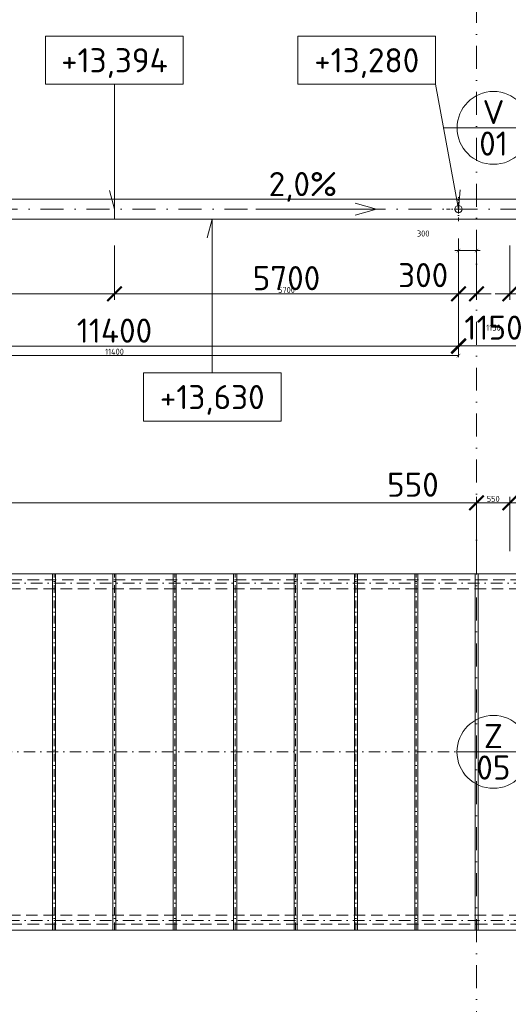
# Model space of a CAD drawing. Header units: millimetres. Extents: x -1695604 to 5289369, y -1488057 to 2187451.
# Tile 167 of 256: x 70430 to 78525, y 200115 to 216441. Entities that reach past the tile are written whole.
import ezdxf
from ezdxf.enums import TextEntityAlignment as Align

# ---------------------------------------------------------------- set-up
doc = ezdxf.new("R2010")
doc.units = ezdxf.units.MM
for name, pattern in [('CENTERX2', [101.6, 63.5, -12.7, 12.7, -12.7]), ('DASHDOT', [25.4, 12.7, -6.35, 0, -6.35]), ('ČÁRKOVANÁ', [19.05, 12.7, -6.35])]:
    doc.linetypes.add(name, pattern=pattern)
doc.layers.get('Defpoints').update_dxf_attribs({"color": 8})
for name, color, linetype, lineweight in [('A99_N_kce-pohl', 1, 'Continuous', 9), ('A99_N_koty-200', 5, 'Continuous', 5), ('A99_N_koty-200 @ 200', 5, 'Continuous', 5), ('A99_N_koty-200 @ 50 (2)', 5, 'Continuous', 5), ('A99_N_koty-vysk', 160, 'Continuous', 5), ('A99_N_znaceni 200', 5, 'Continuous', 5), ('A99_S_osy', 1, 'CENTERX2', 5)]:
    doc.layers.add(name, color=color, linetype=linetype, lineweight=lineweight)
doc.styles.add('A99_kota', font='isocpeur.ttf', dxfattribs={"height": 2})
doc.styles.add('A99_popis', font='isocpeur.ttf')
doc.styles.add('ad_popis 100', font='isocpeur.ttf', dxfattribs={"height": 200})
doc.dimstyles.new('A99_kota_200 new', dxfattribs={"dimscale": 200, "dimtxt": 2, "dimasz": 1.2, "dimexe": 0.5, "dimexo": 1.5, "dimgap": 0.3, "dimtad": 1, "dimdec": 0, "dimzin": 3, "dimdsep": 46, "dimtxsty": 'A99_kota', "dimblk": 'ARCHTICK', "dimcen": 2.5, "dimazin": 2, "dimtfac": 0.75, "dimtdec": 0, "dimtmove": 2, "dimatfit": 0, "dimfxl": 0, "dimtolj": 1, "dimtzin": 0, "dimlwd": 5, "dimlwe": 5, "dimarcsym": 0})

# ---------------------------------------------------------------- blocks, each defined once
blk = doc.blocks.new('_ArchTick')
at = {"color": 0, "linetype": 'ByBlock', "const_width": 0.15}
blk.add_lwpolyline([(-0.5, -0.5), (0.5, 0.5)], dxfattribs=at)
blk = doc.blocks.new('*D4367')
at = {"layer": 'A99_N_koty-200', "color": 0, "linetype": 'Continuous', "lineweight": 5, "transparency": 16777216}
for p, q in [((78000, 207630), (78000, 208530)), ((78550, 207630), (78550, 208530)), ((78000, 208430), (77760, 208430)), ((78000, 208430), (78550, 208430)), ((78550, 208430), (78790, 208430))]:
    blk.add_line(p, q, dxfattribs=at)
at = {"layer": 'Defpoints', "color": 0, "linetype": 'Continuous', "lineweight": 18, "transparency": 16777216}
for p in [(78550, 208430), (78000, 207255), (78550, 207255)]:
    blk.add_point(p, dxfattribs=at)
at = {"layer": 'A99_N_koty-200', "color": 0, "linetype": 'Continuous', "lineweight": 5, "transparency": 16777216, "xscale": 240, "yscale": 240, "zscale": 240}
blk.add_blockref('_ArchTick', (78000, 208430), dxfattribs=at)
at = {"layer": 'A99_N_koty-200', "color": 0, "linetype": 'Continuous', "lineweight": 5, "transparency": 16777216, "xscale": 240, "yscale": 240, "zscale": 240, "rotation": 180}
blk.add_blockref('_ArchTick', (78550, 208430), dxfattribs=at)
at = {"layer": 'A99_N_koty-200', "color": 0, "linetype": 'Continuous', "transparency": 16777216, "insert": (76945, 208730), "char_height": 400, "attachment_point": 5, "style": 'A99_kota'}
blk.add_mtext('\\A1;550', dxfattribs=at)
blk = doc.blocks.new('*D4368')
at = {"layer": 'A99_N_koty-200', "color": 0, "linetype": 'Continuous', "lineweight": 5, "transparency": 16777216}
for p, q in [((78000, 208230), (78000, 208455)), ((78000, 208430), (78550, 208430)), ((78550, 208230), (78550, 208455))]:
    blk.add_line(p, q, dxfattribs=at)
at = {"layer": 'Defpoints', "color": 0, "linetype": 'Continuous', "lineweight": 18, "transparency": 16777216}
for p in [(78550, 208430), (78000, 207255), (78550, 207255)]:
    blk.add_point(p, dxfattribs=at)
at = {"layer": 'A99_N_koty-200', "color": 0, "linetype": 'Continuous', "lineweight": 5, "transparency": 16777216, "xscale": 60, "yscale": 60, "zscale": 60, "rotation": 180}
blk.add_blockref('_ArchTick', (78000, 208430), dxfattribs=at)
at = {"layer": 'A99_N_koty-200', "color": 0, "linetype": 'Continuous', "lineweight": 5, "transparency": 16777216, "xscale": 60, "yscale": 60, "zscale": 60}
blk.add_blockref('_ArchTick', (78550, 208430), dxfattribs=at)
at = {"layer": 'A99_N_koty-200', "color": 0, "linetype": 'Continuous', "transparency": 16777216, "insert": (78275, 208495), "char_height": 100, "attachment_point": 5, "style": 'A99_kota'}
blk.add_mtext('\\A1;550', dxfattribs=at)
blk = doc.blocks.new('*D5031')
at = {"layer": 'A99_N_koty-200', "color": 0, "linetype": 'Continuous', "lineweight": 5, "transparency": 16777216}
for p, q in [((78550, 212695), (78550, 211795)), ((78850, 212695), (78850, 211795)), ((78550, 211895), (78310, 211895)), ((78550, 211895), (78850, 211895)), ((78850, 211895), (79090, 211895))]:
    blk.add_line(p, q, dxfattribs=at)
at = {"layer": 'Defpoints', "color": 0, "linetype": 'Continuous', "lineweight": 18, "transparency": 16777216}
for p in [(78850, 213300), (78550, 213180), (78850, 211895)]:
    blk.add_point(p, dxfattribs=at)
at = {"layer": 'A99_N_koty-200', "color": 0, "linetype": 'Continuous', "lineweight": 5, "transparency": 16777216, "xscale": 240, "yscale": 240, "zscale": 240}
blk.add_blockref('_ArchTick', (78550, 211895), dxfattribs=at)
at = {"layer": 'A99_N_koty-200', "color": 0, "linetype": 'Continuous', "lineweight": 5, "transparency": 16777216, "xscale": 240, "yscale": 240, "zscale": 240, "rotation": 180}
blk.add_blockref('_ArchTick', (78850, 211895), dxfattribs=at)
at = {"layer": 'A99_N_koty-200', "color": 0, "linetype": 'Continuous', "transparency": 16777216, "insert": (79410, 212195), "char_height": 400, "attachment_point": 5, "style": 'A99_kota'}
blk.add_mtext('\\A1;300', dxfattribs=at)
blk = doc.blocks.new('*D5032')
at = {"layer": 'A99_N_koty-200', "color": 0, "linetype": 'Continuous', "lineweight": 5, "transparency": 16777216}
for p, q in [((78550, 212095), (78550, 211870)), ((78850, 212095), (78850, 211870)), ((78550, 211895), (78490, 211895)), ((78550, 211895), (78850, 211895)), ((78850, 211895), (78910, 211895))]:
    blk.add_line(p, q, dxfattribs=at)
at = {"layer": 'Defpoints', "color": 0, "linetype": 'Continuous', "lineweight": 18, "transparency": 16777216}
for p in [(78850, 213300), (78550, 213180), (78850, 211895)]:
    blk.add_point(p, dxfattribs=at)
at = {"layer": 'A99_N_koty-200', "color": 0, "linetype": 'Continuous', "lineweight": 5, "transparency": 16777216, "xscale": 60, "yscale": 60, "zscale": 60}
blk.add_blockref('_ArchTick', (78550, 211895), dxfattribs=at)
at = {"layer": 'A99_N_koty-200', "color": 0, "linetype": 'Continuous', "lineweight": 5, "transparency": 16777216, "xscale": 60, "yscale": 60, "zscale": 60, "rotation": 180}
blk.add_blockref('_ArchTick', (78850, 211895), dxfattribs=at)
at = {"layer": 'A99_N_koty-200', "color": 0, "linetype": 'Continuous', "transparency": 16777216, "insert": (79410, 212195), "char_height": 100, "attachment_point": 5, "style": 'A99_kota'}
blk.add_mtext('\\A1;300', dxfattribs=at)
blk = doc.blocks.new('*D5388')
at = {"layer": 'A99_N_koty-200', "color": 0, "linetype": 'Continuous', "lineweight": 5, "transparency": 16777216}
for p, q in [((77700, 212695), (77700, 211795)), ((78000, 212695), (78000, 211795)), ((77700, 211895), (77460, 211895)), ((77700, 211895), (78000, 211895)), ((78000, 211895), (78240, 211895))]:
    blk.add_line(p, q, dxfattribs=at)
at = {"layer": 'Defpoints', "color": 0, "linetype": 'Continuous', "lineweight": 18, "transparency": 16777216}
for p in [(77700, 213300), (78000, 213300), (78000, 211895)]:
    blk.add_point(p, dxfattribs=at)
at = {"layer": 'A99_N_koty-200', "color": 0, "linetype": 'Continuous', "lineweight": 5, "transparency": 16777216, "xscale": 240, "yscale": 240, "zscale": 240}
blk.add_blockref('_ArchTick', (77700, 211895), dxfattribs=at)
at = {"layer": 'A99_N_koty-200', "color": 0, "linetype": 'Continuous', "lineweight": 5, "transparency": 16777216, "xscale": 240, "yscale": 240, "zscale": 240, "rotation": 180}
blk.add_blockref('_ArchTick', (78000, 211895), dxfattribs=at)
at = {"layer": 'A99_N_koty-200', "color": 0, "linetype": 'Continuous', "transparency": 16777216, "insert": (77115, 212205), "char_height": 400, "attachment_point": 5, "style": 'A99_kota'}
blk.add_mtext('\\A1;300', dxfattribs=at)
blk = doc.blocks.new('*D5389')
at = {"layer": 'A99_N_koty-200', "color": 0, "linetype": 'Continuous', "lineweight": 5, "transparency": 16777216}
for p, q in [((77700, 212812.5), (77700, 212587.5)), ((78000, 212812.5), (78000, 212587.5)), ((77700, 212612.5), (77640, 212612.5)), ((77700, 212612.5), (78000, 212612.5)), ((78000, 212612.5), (78060, 212612.5))]:
    blk.add_line(p, q, dxfattribs=at)
at = {"layer": 'Defpoints', "color": 0, "linetype": 'Continuous', "lineweight": 18, "transparency": 16777216}
for p in [(77700, 213300), (78000, 213300), (78000, 212612.5)]:
    blk.add_point(p, dxfattribs=at)
at = {"layer": 'A99_N_koty-200', "color": 0, "linetype": 'Continuous', "lineweight": 5, "transparency": 16777216, "xscale": 60, "yscale": 60, "zscale": 60}
blk.add_blockref('_ArchTick', (77700, 212612.5), dxfattribs=at)
at = {"layer": 'A99_N_koty-200', "color": 0, "linetype": 'Continuous', "lineweight": 5, "transparency": 16777216, "xscale": 60, "yscale": 60, "zscale": 60, "rotation": 180}
blk.add_blockref('_ArchTick', (78000, 212612.5), dxfattribs=at)
at = {"layer": 'A99_N_koty-200', "color": 0, "linetype": 'Continuous', "transparency": 16777216, "insert": (77115, 212895), "char_height": 100, "attachment_point": 5, "style": 'A99_kota'}
blk.add_mtext('\\A1;300', dxfattribs=at)
blk = doc.blocks.new('*D5391')
at = {"layer": 'A99_N_koty-200', "color": 0, "linetype": 'Continuous', "lineweight": 5, "transparency": 16777216}
for p, q in [((72000, 212695), (72000, 211795)), ((66300, 212390), (66300, 211795)), ((66300, 211895), (72000, 211895))]:
    blk.add_line(p, q, dxfattribs=at)
at = {"layer": 'Defpoints', "color": 0, "linetype": 'Continuous', "lineweight": 18, "transparency": 16777216}
for p in [(72000, 213180), (66300, 212690), (72000, 211895)]:
    blk.add_point(p, dxfattribs=at)
at = {"layer": 'A99_N_koty-200', "color": 0, "linetype": 'Continuous', "lineweight": 5, "transparency": 16777216, "xscale": 240, "yscale": 240, "zscale": 240, "rotation": 180}
blk.add_blockref('_ArchTick', (66300, 211895), dxfattribs=at)
at = {"layer": 'A99_N_koty-200', "color": 0, "linetype": 'Continuous', "lineweight": 5, "transparency": 16777216, "xscale": 240, "yscale": 240, "zscale": 240}
blk.add_blockref('_ArchTick', (72000, 211895), dxfattribs=at)
at = {"layer": 'A99_N_koty-200', "color": 0, "linetype": 'Continuous', "transparency": 16777216, "insert": (69150, 212155), "char_height": 400, "attachment_point": 5, "style": 'A99_kota'}
blk.add_mtext('\\A1;5700', dxfattribs=at)
blk = doc.blocks.new('*D5392')
at = {"layer": 'A99_N_koty-200', "color": 0, "linetype": 'Continuous', "lineweight": 5, "transparency": 16777216}
for p, q in [((66300, 212095), (66300, 211870)), ((72000, 212095), (72000, 211870)), ((66300, 211895), (72000, 211895))]:
    blk.add_line(p, q, dxfattribs=at)
at = {"layer": 'Defpoints', "color": 0, "linetype": 'Continuous', "lineweight": 18, "transparency": 16777216}
for p in [(72000, 213180), (66300, 212690), (72000, 211895)]:
    blk.add_point(p, dxfattribs=at)
at = {"layer": 'A99_N_koty-200', "color": 0, "linetype": 'Continuous', "lineweight": 5, "transparency": 16777216, "xscale": 60, "yscale": 60, "zscale": 60, "rotation": 180}
blk.add_blockref('_ArchTick', (66300, 211895), dxfattribs=at)
at = {"layer": 'A99_N_koty-200', "color": 0, "linetype": 'Continuous', "lineweight": 5, "transparency": 16777216, "xscale": 60, "yscale": 60, "zscale": 60}
blk.add_blockref('_ArchTick', (72000, 211895), dxfattribs=at)
at = {"layer": 'A99_N_koty-200', "color": 0, "linetype": 'Continuous', "transparency": 16777216, "insert": (69150, 211960), "char_height": 100, "attachment_point": 5, "style": 'A99_kota'}
blk.add_mtext('\\A1;5700', dxfattribs=at)
blk = doc.blocks.new('*D5394')
at = {"layer": 'A99_N_koty-200', "color": 0, "linetype": 'Continuous', "lineweight": 5, "transparency": 16777216}
for p, q in [((72000, 212695), (72000, 211795)), ((77700, 212695), (77700, 211795)), ((77700, 211895), (72000, 211895))]:
    blk.add_line(p, q, dxfattribs=at)
at = {"layer": 'Defpoints', "color": 0, "linetype": 'Continuous', "lineweight": 18, "transparency": 16777216}
for p in [(77700, 213300), (72000, 213180), (72000, 211895)]:
    blk.add_point(p, dxfattribs=at)
at = {"layer": 'A99_N_koty-200', "color": 0, "linetype": 'Continuous', "lineweight": 5, "transparency": 16777216, "xscale": 240, "yscale": 240, "zscale": 240, "rotation": 180}
blk.add_blockref('_ArchTick', (72000, 211895), dxfattribs=at)
at = {"layer": 'A99_N_koty-200', "color": 0, "linetype": 'Continuous', "lineweight": 5, "transparency": 16777216, "xscale": 240, "yscale": 240, "zscale": 240}
blk.add_blockref('_ArchTick', (77700, 211895), dxfattribs=at)
at = {"layer": 'A99_N_koty-200', "color": 0, "linetype": 'Continuous', "transparency": 16777216, "insert": (74850, 212155), "char_height": 400, "attachment_point": 5, "style": 'A99_kota'}
blk.add_mtext('\\A1;5700', dxfattribs=at)
blk = doc.blocks.new('*D5395')
at = {"layer": 'A99_N_koty-200', "color": 0, "linetype": 'Continuous', "lineweight": 5, "transparency": 16777216}
for p, q in [((72000, 212095), (72000, 211870)), ((77700, 212095), (77700, 211870)), ((77700, 211895), (72000, 211895))]:
    blk.add_line(p, q, dxfattribs=at)
at = {"layer": 'Defpoints', "color": 0, "linetype": 'Continuous', "lineweight": 18, "transparency": 16777216}
for p in [(77700, 213300), (72000, 213180), (72000, 211895)]:
    blk.add_point(p, dxfattribs=at)
at = {"layer": 'A99_N_koty-200', "color": 0, "linetype": 'Continuous', "lineweight": 5, "transparency": 16777216, "xscale": 60, "yscale": 60, "zscale": 60, "rotation": 180}
blk.add_blockref('_ArchTick', (72000, 211895), dxfattribs=at)
at = {"layer": 'A99_N_koty-200', "color": 0, "linetype": 'Continuous', "lineweight": 5, "transparency": 16777216, "xscale": 60, "yscale": 60, "zscale": 60}
blk.add_blockref('_ArchTick', (77700, 211895), dxfattribs=at)
at = {"layer": 'A99_N_koty-200', "color": 0, "linetype": 'Continuous', "transparency": 16777216, "insert": (74850, 211960), "char_height": 100, "attachment_point": 5, "style": 'A99_kota'}
blk.add_mtext('\\A1;5700', dxfattribs=at)
blk = doc.blocks.new('*U66')
at = {"color": 0, "linetype": 'ByBlock'}
for p, q in [((5.7, -4), (5.7, -14.35)), ((5.7, -14.35), (5.286, -12.805))]:
    blk.add_line(p, q, dxfattribs=at)
blk.add_lwpolyline([(0, -4), (11.4, -4), (11.4, 0), (0, 0)], close=True, dxfattribs=at)
at = {"color": 0, "linetype": 'ByBlock', "style": 'A99_kota'}
for tag, p in [('VYSKA', (5.7, -2.241)), ('VYSKA_POPIS1', (5.7, -6.041)), ('VYSKA_POPIS2', (5.9, -9.541)), ('VYSKA_POPIS3', (5.9, -13.041))]:
    blk.add_attdef(tag, text='', height=2, dxfattribs=at).set_placement(p, align=Align.MIDDLE)
blk = doc.blocks.new('*D5397')
at = {"layer": 'A99_N_koty-200', "color": 0, "linetype": 'Continuous', "lineweight": 5, "transparency": 16777216}
for p, q in [((77700, 211034.5), (77700, 211134.5)), ((78850, 211034.5), (78850, 211134.5)), ((77700, 211034.5), (78850, 211034.5))]:
    blk.add_line(p, q, dxfattribs=at)
at = {"layer": 'Defpoints', "color": 0, "linetype": 'Continuous', "lineweight": 18, "transparency": 16777216}
for p in [(77700, 211034.5), (78850, 211034.5), (78850, 211034.5)]:
    blk.add_point(p, dxfattribs=at)
at = {"layer": 'A99_N_koty-200', "color": 0, "linetype": 'Continuous', "lineweight": 5, "transparency": 16777216, "xscale": 240, "yscale": 240, "zscale": 240, "rotation": 180}
blk.add_blockref('_ArchTick', (77700, 211034.5), dxfattribs=at)
at = {"layer": 'A99_N_koty-200', "color": 0, "linetype": 'Continuous', "lineweight": 5, "transparency": 16777216, "xscale": 240, "yscale": 240, "zscale": 240}
blk.add_blockref('_ArchTick', (78850, 211034.5), dxfattribs=at)
at = {"layer": 'A99_N_koty-200', "color": 0, "linetype": 'Continuous', "transparency": 16777216, "insert": (78280, 211334.5), "char_height": 400, "attachment_point": 5, "style": 'A99_kota'}
blk.add_mtext('\\A1;1150', dxfattribs=at)
blk = doc.blocks.new('*D5398')
at = {"layer": 'A99_N_koty-200', "color": 0, "linetype": 'Continuous', "lineweight": 5, "transparency": 16777216}
for p, q in [((77700, 211034.5), (77700, 211059.5)), ((77700, 211034.5), (78850, 211034.5)), ((78850, 211034.5), (78850, 211059.5))]:
    blk.add_line(p, q, dxfattribs=at)
at = {"layer": 'Defpoints', "color": 0, "linetype": 'Continuous', "lineweight": 18, "transparency": 16777216}
for p in [(77700, 211034.5), (78850, 211034.5), (78850, 211034.5)]:
    blk.add_point(p, dxfattribs=at)
at = {"layer": 'A99_N_koty-200', "color": 0, "linetype": 'Continuous', "lineweight": 5, "transparency": 16777216, "xscale": 60, "yscale": 60, "zscale": 60, "rotation": 180}
blk.add_blockref('_ArchTick', (77700, 211034.5), dxfattribs=at)
at = {"layer": 'A99_N_koty-200', "color": 0, "linetype": 'Continuous', "lineweight": 5, "transparency": 16777216, "xscale": 60, "yscale": 60, "zscale": 60}
blk.add_blockref('_ArchTick', (78850, 211034.5), dxfattribs=at)
at = {"layer": 'A99_N_koty-200', "color": 0, "linetype": 'Continuous', "transparency": 16777216, "insert": (78280, 211334.5), "char_height": 100, "attachment_point": 5, "style": 'A99_kota'}
blk.add_mtext('\\A1;1150', dxfattribs=at)
blk = doc.blocks.new('*D5400')
at = {"layer": 'A99_N_koty-200', "color": 0, "linetype": 'Continuous', "lineweight": 5, "transparency": 16777216}
for p, q in [((66300, 211825), (66300, 210925)), ((77700, 211825), (77700, 210925)), ((77700, 211025), (66300, 211025))]:
    blk.add_line(p, q, dxfattribs=at)
at = {"layer": 'Defpoints', "color": 0, "linetype": 'Continuous', "lineweight": 18, "transparency": 16777216}
for p in [(66300, 213300), (77700, 213300), (66300, 211025)]:
    blk.add_point(p, dxfattribs=at)
at = {"layer": 'A99_N_koty-200', "color": 0, "linetype": 'Continuous', "lineweight": 5, "transparency": 16777216, "xscale": 240, "yscale": 240, "zscale": 240, "rotation": 180}
blk.add_blockref('_ArchTick', (66300, 211025), dxfattribs=at)
at = {"layer": 'A99_N_koty-200', "color": 0, "linetype": 'Continuous', "lineweight": 5, "transparency": 16777216, "xscale": 240, "yscale": 240, "zscale": 240}
blk.add_blockref('_ArchTick', (77700, 211025), dxfattribs=at)
at = {"layer": 'A99_N_koty-200', "color": 0, "linetype": 'Continuous', "transparency": 16777216, "insert": (72000, 211285), "char_height": 400, "attachment_point": 5, "style": 'A99_kota'}
blk.add_mtext('\\A1;11400', dxfattribs=at)
blk = doc.blocks.new('*D5401')
at = {"layer": 'A99_N_koty-200', "color": 0, "linetype": 'Continuous', "lineweight": 5, "transparency": 16777216}
for p, q in [((66300, 211070), (66300, 210845)), ((77700, 211070), (77700, 210845)), ((77700, 210870), (66300, 210870))]:
    blk.add_line(p, q, dxfattribs=at)
at = {"layer": 'Defpoints', "color": 0, "linetype": 'Continuous', "lineweight": 18, "transparency": 16777216}
for p in [(66300, 213300), (77700, 213300), (66300, 210870)]:
    blk.add_point(p, dxfattribs=at)
at = {"layer": 'A99_N_koty-200', "color": 0, "linetype": 'Continuous', "lineweight": 5, "transparency": 16777216, "xscale": 60, "yscale": 60, "zscale": 60, "rotation": 180}
blk.add_blockref('_ArchTick', (66300, 210870), dxfattribs=at)
at = {"layer": 'A99_N_koty-200', "color": 0, "linetype": 'Continuous', "lineweight": 5, "transparency": 16777216, "xscale": 60, "yscale": 60, "zscale": 60}
blk.add_blockref('_ArchTick', (77700, 210870), dxfattribs=at)
at = {"layer": 'A99_N_koty-200', "color": 0, "linetype": 'Continuous', "transparency": 16777216, "insert": (72000, 210935), "char_height": 100, "attachment_point": 5, "style": 'A99_kota'}
blk.add_mtext('\\A1;11400', dxfattribs=at)
blk = doc.blocks.new('*U68')
at = {"color": 0, "linetype": 'ByBlock'}
for q in [(0, -4), (-2.028, -12.755)]:
    blk.add_line((-1.9, -14.35), q, dxfattribs=at)
blk.add_lwpolyline([(0, -4), (11.4, -4), (11.4, 0), (0, 0)], close=True, dxfattribs=at)
at = {"color": 0, "linetype": 'ByBlock', "style": 'A99_kota'}
for tag, p in [('VYSKA', (5.7, -2.241)), ('VYSKA_POPIS1', (5.7, -6.041)), ('VYSKA_POPIS2', (5.9, -9.541)), ('VYSKA_POPIS3', (5.9, -13.041))]:
    blk.add_attdef(tag, text='', height=2, dxfattribs=at).set_placement(p, align=Align.MIDDLE)
blk = doc.blocks.new('*U20')
at = {"color": 0, "linetype": 'ByBlock'}
blk.add_line((-3.02, 0), (3.02, 0), dxfattribs=at)
blk.add_circle((0, 0), 3.02, dxfattribs=at)
at = {"color": 0, "linetype": 'ByBlock', "style": 'A99_popis'}
for tag, p in [('KATEGORIE', (0, 1.31)), ('PRVEK', (0, -1.298))]:
    blk.add_attdef(tag, text='', height=2, dxfattribs=at).set_placement(p, align=Align.MIDDLE_CENTER)
blk = doc.blocks.new('*D5718')
at = {"layer": 'A99_N_koty-200', "color": 0, "linetype": 'Continuous', "lineweight": 5, "transparency": 16777216}
for p, q in [((11960, 207630), (11960, 208530)), ((78000, 207630), (78000, 208530)), ((11960, 208430), (78000, 208430))]:
    blk.add_line(p, q, dxfattribs=at)
at = {"layer": 'Defpoints', "color": 0, "linetype": 'Continuous', "lineweight": 18, "transparency": 16777216}
for p in [(78000, 208430), (11960, 207255), (78000, 207255)]:
    blk.add_point(p, dxfattribs=at)
at = {"layer": 'A99_N_koty-200', "color": 0, "linetype": 'Continuous', "lineweight": 5, "transparency": 16777216, "xscale": 240, "yscale": 240, "zscale": 240, "rotation": 180}
blk.add_blockref('_ArchTick', (11960, 208430), dxfattribs=at)
at = {"layer": 'A99_N_koty-200', "color": 0, "linetype": 'Continuous', "lineweight": 5, "transparency": 16777216, "xscale": 240, "yscale": 240, "zscale": 240}
blk.add_blockref('_ArchTick', (78000, 208430), dxfattribs=at)
at = {"layer": 'A99_N_koty-200', "color": 0, "linetype": 'Continuous', "transparency": 16777216, "insert": (44980, 208690), "char_height": 400, "attachment_point": 5, "style": 'A99_kota'}
blk.add_mtext('\\A1;66040', dxfattribs=at)
blk = doc.blocks.new('*D5719')
at = {"layer": 'A99_N_koty-200', "color": 0, "linetype": 'Continuous', "lineweight": 5, "transparency": 16777216}
for p, q in [((11960, 208230), (11960, 208455)), ((11960, 208430), (78000, 208430)), ((78000, 208230), (78000, 208455))]:
    blk.add_line(p, q, dxfattribs=at)
at = {"layer": 'Defpoints', "color": 0, "linetype": 'Continuous', "lineweight": 18, "transparency": 16777216}
for p in [(78000, 208430), (11960, 207255), (78000, 207255)]:
    blk.add_point(p, dxfattribs=at)
at = {"layer": 'A99_N_koty-200', "color": 0, "linetype": 'Continuous', "lineweight": 5, "transparency": 16777216, "xscale": 60, "yscale": 60, "zscale": 60, "rotation": 180}
blk.add_blockref('_ArchTick', (11960, 208430), dxfattribs=at)
at = {"layer": 'A99_N_koty-200', "color": 0, "linetype": 'Continuous', "lineweight": 5, "transparency": 16777216, "xscale": 60, "yscale": 60, "zscale": 60}
blk.add_blockref('_ArchTick', (78000, 208430), dxfattribs=at)
at = {"layer": 'A99_N_koty-200', "color": 0, "linetype": 'Continuous', "transparency": 16777216, "insert": (44980, 208495), "char_height": 100, "attachment_point": 5, "style": 'A99_kota'}
blk.add_mtext('\\A1;66040', dxfattribs=at)
blk = doc.blocks.new('*D5721')
at = {"layer": 'A99_N_koty-200', "color": 0, "linetype": 'Continuous', "lineweight": 5, "transparency": 16777216}
for p, q in [((78550, 207630), (78550, 208530)), ((144590, 207630), (144590, 208530)), ((144590, 208430), (78550, 208430))]:
    blk.add_line(p, q, dxfattribs=at)
at = {"layer": 'Defpoints', "color": 0, "linetype": 'Continuous', "lineweight": 18, "transparency": 16777216}
for p in [(78550, 208430), (78550, 207255), (144590, 207255)]:
    blk.add_point(p, dxfattribs=at)
at = {"layer": 'A99_N_koty-200', "color": 0, "linetype": 'Continuous', "lineweight": 5, "transparency": 16777216, "xscale": 240, "yscale": 240, "zscale": 240, "rotation": 180}
blk.add_blockref('_ArchTick', (78550, 208430), dxfattribs=at)
at = {"layer": 'A99_N_koty-200', "color": 0, "linetype": 'Continuous', "lineweight": 5, "transparency": 16777216, "xscale": 240, "yscale": 240, "zscale": 240}
blk.add_blockref('_ArchTick', (144590, 208430), dxfattribs=at)
at = {"layer": 'A99_N_koty-200', "color": 0, "linetype": 'Continuous', "transparency": 16777216, "insert": (111570, 208690), "char_height": 400, "attachment_point": 5, "style": 'A99_kota'}
blk.add_mtext('\\A1;66040', dxfattribs=at)
blk = doc.blocks.new('*D5722')
at = {"layer": 'A99_N_koty-200', "color": 0, "linetype": 'Continuous', "lineweight": 5, "transparency": 16777216}
for p, q in [((78550, 208230), (78550, 208455)), ((144590, 208430), (78550, 208430)), ((144590, 208230), (144590, 208455))]:
    blk.add_line(p, q, dxfattribs=at)
at = {"layer": 'Defpoints', "color": 0, "linetype": 'Continuous', "lineweight": 18, "transparency": 16777216}
for p in [(78550, 208430), (78550, 207255), (144590, 207255)]:
    blk.add_point(p, dxfattribs=at)
at = {"layer": 'A99_N_koty-200', "color": 0, "linetype": 'Continuous', "lineweight": 5, "transparency": 16777216, "xscale": 60, "yscale": 60, "zscale": 60, "rotation": 180}
blk.add_blockref('_ArchTick', (78550, 208430), dxfattribs=at)
at = {"layer": 'A99_N_koty-200', "color": 0, "linetype": 'Continuous', "lineweight": 5, "transparency": 16777216, "xscale": 60, "yscale": 60, "zscale": 60}
blk.add_blockref('_ArchTick', (144590, 208430), dxfattribs=at)
at = {"layer": 'A99_N_koty-200', "color": 0, "linetype": 'Continuous', "transparency": 16777216, "insert": (111570, 208495), "char_height": 100, "attachment_point": 5, "style": 'A99_kota'}
blk.add_mtext('\\A1;66040', dxfattribs=at)
blk = doc.blocks.new('*U460')
at = {"color": 0, "linetype": 'ByBlock'}
for p, q in [((5.7, 12.75), (5.286, 11.205)), ((5.7, 0), (5.7, 12.75))]:
    blk.add_line(p, q, dxfattribs=at)
blk.add_lwpolyline([(0, -4), (11.4, -4), (11.4, 0), (0, 0)], close=True, dxfattribs=at)
at = {"color": 0, "linetype": 'ByBlock', "style": 'A99_kota'}
for tag, p in [('VYSKA', (5.7, -2.241)), ('VYSKA_POPIS1', (5.7, -6.041)), ('VYSKA_POPIS2', (5.9, -9.541)), ('VYSKA_POPIS3', (5.9, -13.041))]:
    blk.add_attdef(tag, text='', height=2, dxfattribs=at).set_placement(p, align=Align.MIDDLE)
blk = doc.blocks.new('*U5911')
at = {"layer": 'A99_N_koty-200 @ 200', "linetype": 'Continuous'}
dim = blk.add_linear_dim(base=(78550, 208430), p1=(78000, 207255), p2=(78550, 207255), dimstyle='A99_kota_200 new', override={"dimscale": 200, "dimtix": 1, "dimtofl": 1, "dimtmove": 2, "dimatfit": 0}, dxfattribs=at)
dim.commit()
dim.dimension.update_dxf_attribs({"geometry": '*D4367', "text_midpoint": (76945, 208730), "dimtype": 128})
at = {"layer": 'A99_N_koty-200 @ 50 (2)', "linetype": 'Continuous'}
dim = blk.add_linear_dim(base=(78550, 208430), p1=(78000, 207255), p2=(78550, 207255), dimstyle='A99_kota_200 new', override={"dimscale": 50, "dimtix": 1, "dimtofl": 1, "dimtmove": 2, "dimatfit": 0}, dxfattribs=at)
dim.commit()
dim.dimension.update_dxf_attribs({"geometry": '*D4368', "text_midpoint": (78275, 208495)})
blk = doc.blocks.new('*U6098')
at = {"layer": 'A99_N_koty-200 @ 200', "linetype": 'Continuous'}
dim = blk.add_linear_dim(base=(78850, 211895), p1=(78550, 213180), p2=(78850, 213300), dimstyle='A99_kota_200 new', override={"dimscale": 200, "dimtix": 1, "dimtofl": 1, "dimtmove": 2, "dimatfit": 0}, dxfattribs=at)
dim.commit()
dim.dimension.update_dxf_attribs({"geometry": '*D5031', "text_midpoint": (79410, 212195), "dimtype": 128})
at = {"layer": 'A99_N_koty-200 @ 50 (2)', "linetype": 'Continuous'}
dim = blk.add_linear_dim(base=(78850, 211895), p1=(78550, 213180), p2=(78850, 213300), dimstyle='A99_kota_200 new', override={"dimscale": 50, "dimtix": 1, "dimtofl": 1, "dimtmove": 2, "dimatfit": 0}, dxfattribs=at)
dim.commit()
dim.dimension.update_dxf_attribs({"geometry": '*D5032', "text_midpoint": (79410, 212195), "dimtype": 128})
blk = doc.blocks.new('*U6217')
at = {"layer": 'A99_N_koty-200 @ 200', "linetype": 'Continuous'}
dim = blk.add_linear_dim(base=(78000, 211895), p1=(77700, 213300), p2=(78000, 213300), dimstyle='A99_kota_200 new', override={"dimscale": 200, "dimtix": 1, "dimtofl": 1, "dimtmove": 2, "dimatfit": 0}, dxfattribs=at)
dim.commit()
dim.dimension.update_dxf_attribs({"geometry": '*D5388', "text_midpoint": (77115, 212205), "dimtype": 128})
at = {"layer": 'A99_N_koty-200 @ 50 (2)', "linetype": 'Continuous'}
dim = blk.add_linear_dim(base=(78000, 212612.5), p1=(77700, 213300), p2=(78000, 213300), dimstyle='A99_kota_200 new', override={"dimscale": 50, "dimtix": 1, "dimtofl": 1, "dimtmove": 2, "dimatfit": 0}, dxfattribs=at)
dim.commit()
dim.dimension.update_dxf_attribs({"geometry": '*D5389', "text_midpoint": (77115, 212895), "dimtype": 128})
blk = doc.blocks.new('*U6218')
at = {"layer": 'A99_N_koty-200 @ 200', "linetype": 'Continuous'}
dim = blk.add_linear_dim(base=(72000, 211895), p1=(66300, 212690), p2=(72000, 213180), dimstyle='A99_kota_200 new', override={"dimscale": 200, "dimtix": 1, "dimtofl": 1, "dimtmove": 2, "dimatfit": 0}, dxfattribs=at)
dim.commit()
dim.dimension.update_dxf_attribs({"geometry": '*D5391', "text_midpoint": (69150, 212155)})
at = {"layer": 'A99_N_koty-200 @ 50 (2)', "linetype": 'Continuous'}
dim = blk.add_linear_dim(base=(72000, 211895), p1=(66300, 212690), p2=(72000, 213180), dimstyle='A99_kota_200 new', override={"dimscale": 50, "dimtix": 1, "dimtofl": 1, "dimtmove": 2, "dimatfit": 0}, dxfattribs=at)
dim.commit()
dim.dimension.update_dxf_attribs({"geometry": '*D5392', "text_midpoint": (69150, 211960)})
blk = doc.blocks.new('*U6219')
at = {"layer": 'A99_N_koty-200 @ 200', "linetype": 'Continuous'}
dim = blk.add_linear_dim(base=(72000, 211895), p1=(77700, 213300), p2=(72000, 213180), angle=180, dimstyle='A99_kota_200 new', override={"dimscale": 200, "dimtix": 1, "dimtofl": 1, "dimtmove": 2, "dimatfit": 0}, dxfattribs=at)
dim.commit()
dim.dimension.update_dxf_attribs({"geometry": '*D5394', "text_midpoint": (74850, 212155)})
at = {"layer": 'A99_N_koty-200 @ 50 (2)', "linetype": 'Continuous'}
dim = blk.add_linear_dim(base=(72000, 211895), p1=(77700, 213300), p2=(72000, 213180), angle=180, dimstyle='A99_kota_200 new', override={"dimscale": 50, "dimtix": 1, "dimtofl": 1, "dimtmove": 2, "dimatfit": 0}, dxfattribs=at)
dim.commit()
dim.dimension.update_dxf_attribs({"geometry": '*D5395', "text_midpoint": (74850, 211960)})
blk = doc.blocks.new('*U6220')
at = {"layer": 'A99_N_koty-200 @ 200', "linetype": 'Continuous'}
dim = blk.add_linear_dim(base=(78850, 211034.5), p1=(77700, 211034.5), p2=(78850, 211034.5), dimstyle='A99_kota_200 new', override={"dimscale": 200, "dimtix": 1, "dimtofl": 1, "dimtmove": 2, "dimatfit": 0}, dxfattribs=at)
dim.commit()
dim.dimension.update_dxf_attribs({"geometry": '*D5397', "text_midpoint": (78280, 211334.5), "dimtype": 128})
at = {"layer": 'A99_N_koty-200 @ 50 (2)', "linetype": 'Continuous'}
dim = blk.add_linear_dim(base=(78850, 211034.5), p1=(77700, 211034.5), p2=(78850, 211034.5), dimstyle='A99_kota_200 new', override={"dimscale": 50, "dimtix": 1, "dimtofl": 1, "dimtmove": 2, "dimatfit": 0}, dxfattribs=at)
dim.commit()
dim.dimension.update_dxf_attribs({"geometry": '*D5398', "text_midpoint": (78280, 211334.5), "dimtype": 128})
blk = doc.blocks.new('*U6221')
at = {"layer": 'A99_N_koty-200 @ 200', "linetype": 'Continuous'}
dim = blk.add_linear_dim(base=(66300, 211025), p1=(77700, 213300), p2=(66300, 213300), angle=180, dimstyle='A99_kota_200 new', override={"dimscale": 200, "dimtix": 1, "dimtofl": 1, "dimtmove": 2, "dimatfit": 0}, dxfattribs=at)
dim.commit()
dim.dimension.update_dxf_attribs({"geometry": '*D5400', "text_midpoint": (72000, 211285)})
at = {"layer": 'A99_N_koty-200 @ 50 (2)', "linetype": 'Continuous'}
dim = blk.add_linear_dim(base=(66300, 210870), p1=(77700, 213300), p2=(66300, 213300), angle=180, dimstyle='A99_kota_200 new', override={"dimscale": 50, "dimtix": 1, "dimtofl": 1, "dimtmove": 2, "dimatfit": 0}, dxfattribs=at)
dim.commit()
dim.dimension.update_dxf_attribs({"geometry": '*D5401', "text_midpoint": (72000, 210935)})
blk = doc.blocks.new('*U6356')
at = {"layer": 'A99_N_koty-200 @ 200', "linetype": 'Continuous'}
dim = blk.add_linear_dim(base=(78000, 208430), p1=(11960, 207255), p2=(78000, 207255), dimstyle='A99_kota_200 new', override={"dimscale": 200, "dimtix": 1, "dimtofl": 1, "dimtmove": 2, "dimatfit": 0}, dxfattribs=at)
dim.commit()
dim.dimension.update_dxf_attribs({"geometry": '*D5718', "text_midpoint": (44980, 208690)})
at = {"layer": 'A99_N_koty-200 @ 50 (2)', "linetype": 'Continuous'}
dim = blk.add_linear_dim(base=(78000, 208430), p1=(11960, 207255), p2=(78000, 207255), dimstyle='A99_kota_200 new', override={"dimscale": 50, "dimtix": 1, "dimtofl": 1, "dimtmove": 2, "dimatfit": 0}, dxfattribs=at)
dim.commit()
dim.dimension.update_dxf_attribs({"geometry": '*D5719', "text_midpoint": (44980, 208495)})
blk = doc.blocks.new('*U6357')
at = {"layer": 'A99_N_koty-200 @ 200', "linetype": 'Continuous'}
dim = blk.add_linear_dim(base=(78550, 208430), p1=(144590, 207255), p2=(78550, 207255), angle=180, dimstyle='A99_kota_200 new', override={"dimscale": 200, "dimtix": 1, "dimtofl": 1, "dimtmove": 2, "dimatfit": 0}, dxfattribs=at)
dim.commit()
dim.dimension.update_dxf_attribs({"geometry": '*D5721', "text_midpoint": (111570, 208690)})
at = {"layer": 'A99_N_koty-200 @ 50 (2)', "linetype": 'Continuous'}
dim = blk.add_linear_dim(base=(78550, 208430), p1=(144590, 207255), p2=(78550, 207255), angle=180, dimstyle='A99_kota_200 new', override={"dimscale": 50, "dimtix": 1, "dimtofl": 1, "dimtmove": 2, "dimatfit": 0}, dxfattribs=at)
dim.commit()
dim.dimension.update_dxf_attribs({"geometry": '*D5722', "text_midpoint": (111570, 208495)})

msp = doc.modelspace()

# ---------------------------------------------------------------- linework, layer by layer
at = {"layer": 'A99_N_kce-pohl', "linetype": 'Continuous', "lineweight": 9}
for p, q in [((70975, 201345), (70975, 207255)), ((71025, 201345), (71025, 207255)), ((71975, 201345), (71975, 207255)), ((72025, 201345), (72025, 207255)), ((72975, 201345), (72975, 207255)), ((73025, 201345), (73025, 207255)), ((73975, 201345), (73975, 207255)), ((74025, 201345), (74025, 207255)), ((74975, 201345), (74975, 207255)), ((75025, 201345), (75025, 207255)), ((75975, 201345), (75975, 207255)), ((76025, 201345), (76025, 207255)), ((76975, 201345), (76975, 207255)), ((77025, 201345), (77025, 207255)), ((77975, 201345), (77975, 207255)), ((78025, 201345), (78025, 207255))]:
    msp.add_line(p, q, dxfattribs=at)
at = {"layer": 'A99_N_kce-pohl', "linetype": 'Continuous', "ltscale": 25}
msp.add_lwpolyline([(150690, 213135), (150690, 213465), (6000, 213465), (6000, 213135)], close=True, dxfattribs=at)
at = {"layer": 'A99_N_kce-pohl', "linetype": 'Continuous', "lineweight": 5}
msp.add_lwpolyline([(72000, 213135), (72000, 213465)], dxfattribs=at)
at = {"layer": 'A99_N_kce-pohl', "linetype": 'DASHDOT', "lineweight": 5, "ltscale": 5}
for points in [[(77700, 213100), (77700, 213500)], [(77500, 213300), (77900, 213300)]]:
    msp.add_lwpolyline(points, dxfattribs=at)
at = {"layer": 'A99_N_kce-pohl', "linetype": 'Continuous', "lineweight": 9}
msp.add_lwpolyline([(11930, 207255), (144620, 207255), (144620, 201345), (11930, 201345)], close=True, dxfattribs=at)
at = {"layer": 'A99_N_kce-pohl', "linetype": 'ČÁRKOVANÁ', "lineweight": 9, "ltscale": 15}
for points in [[(144760, 207155), (11790, 207155)], [(144450, 207005.3), (12100, 207005.3)], [(144450, 201594.7), (12100, 201594.7)], [(144760, 201445), (11790, 201445)]]:
    msp.add_lwpolyline(points, dxfattribs=at)
at = {"layer": 'A99_N_kce-pohl', "linetype": 'Continuous', "lineweight": 9}
for points in [[(70975, 204675), (70975, 204495)], [(71025, 204675), (71025, 204495)], [(71975, 204675), (71975, 204495)], [(72025, 204675), (72025, 204495)], [(72975, 204675), (72975, 204495)], [(73025, 204675), (73025, 204495)], [(73975, 204675), (73975, 204495)], [(74025, 204675), (74025, 204495)], [(74975, 204675), (74975, 204495)], [(75025, 204675), (75025, 204495)], [(75975, 204675), (75975, 204495)], [(76025, 204675), (76025, 204495)], [(76975, 204675), (76975, 204495)], [(77025, 204675), (77025, 204495)], [(77975, 204675), (77975, 204495)], [(78025, 204675), (78025, 204495)]]:
    msp.add_lwpolyline(points, dxfattribs=at)
at = {"layer": 'A99_N_kce-pohl', "linetype": 'Continuous'}
msp.add_circle((77700, 213300), 60, dxfattribs=at)
at = {"layer": 'A99_N_koty-vysk'}
for points in [[(76340, 213300), (75990, 213400)], [(76340, 213300), (74340, 213300)], [(76340, 213300), (75990, 213200)]]:
    msp.add_lwpolyline(points, dxfattribs=at)
at = {"layer": 'A99_N_znaceni 200'}
msp.add_lwpolyline([(79097.2, 214646.5), (77452.8, 214646.5)], dxfattribs=at)
at = {"layer": 'A99_S_osy', "linetype": 'DASHDOT', "lineweight": 5, "ltscale": 10}
for p, q in [((71000, 201345), (71000, 207255)), ((72000, 201345), (72000, 207255)), ((73000, 201345), (73000, 207255)), ((74000, 201345), (74000, 207255)), ((75000, 201345), (75000, 207255)), ((76000, 201345), (76000, 207255)), ((77000, 201345), (77000, 207255))]:
    msp.add_line(p, q, dxfattribs=at)
at = {"layer": 'A99_S_osy', "linetype": 'DASHDOT', "lineweight": 5, "ltscale": 30}
for points in [[(78000, 250300), (78000, 146890)], [(179375, 213300), (4375, 213300)]]:
    msp.add_lwpolyline(points, dxfattribs=at)
at = {"layer": 'A99_S_osy', "linetype": 'DASHDOT', "lineweight": 5, "ltscale": 15}
for points in [[(144740, 207095), (11865, 207095)], [(144620, 204300), (11930, 204300)], [(144740, 201505), (11865, 201505)]]:
    msp.add_lwpolyline(points, dxfattribs=at)

# ---------------------------------------------------------------- block references
at = {"layer": 'A99_N_koty-200', "color": 3, "linetype": 'Continuous', "lineweight": 18}
for name in ['*U6221', '*U6219', '*U6217', '*U6098', '*U6218', '*U6220', '*U5911', '*U6356', '*U6357']:
    msp.add_blockref(name, (0, 0), dxfattribs=at)
at = {"layer": 'A99_N_koty-vysk', "xscale": 200, "yscale": 200, "zscale": 200}
for name, p, values in [('*U66', (70860, 216170), {'VYSKA': '+13,394'}), ('*U460', (72480, 210585), {'VYSKA': '+13,630'})]:
    msp.add_blockref(name, p, dxfattribs=at).add_auto_attribs(values)
at = {"layer": 'A99_N_koty-vysk'}
ref = msp.add_blockref('*U68', (77320, 216170), dxfattribs=dict(at, xscale=-200, yscale=200, zscale=200))
ref.add_attrib('VYSKA', '+13,280', dxfattribs={"layer": '0', "color": 0, "linetype": 'ByBlock', "height": 400, "style": 'A99_kota'}).set_placement((76180, 215721.8), align=Align.MIDDLE)
at = {"layer": 'A99_N_znaceni 200', "xscale": 200, "yscale": 200, "zscale": 200}
for p, values in [((78280, 214646.5), {'KATEGORIE': 'V', 'PRVEK': '01'}), ((78278.5, 204300), {'KATEGORIE': 'Z', 'PRVEK': '05'})]:
    msp.add_blockref('*U20', p, dxfattribs=at).add_auto_attribs(values)

# ---------------------------------------------------------------- texts
at = {"layer": 'A99_N_koty-vysk', "insert": (75687, 213915), "char_height": 400, "attachment_point": 3, "style": 'ad_popis 100'}
msp.add_mtext_dynamic_manual_height_columns('2,0%', width=673.852, gutter_width=2000, heights=[0], dxfattribs=at)

doc.saveas('drawing.dxf')
